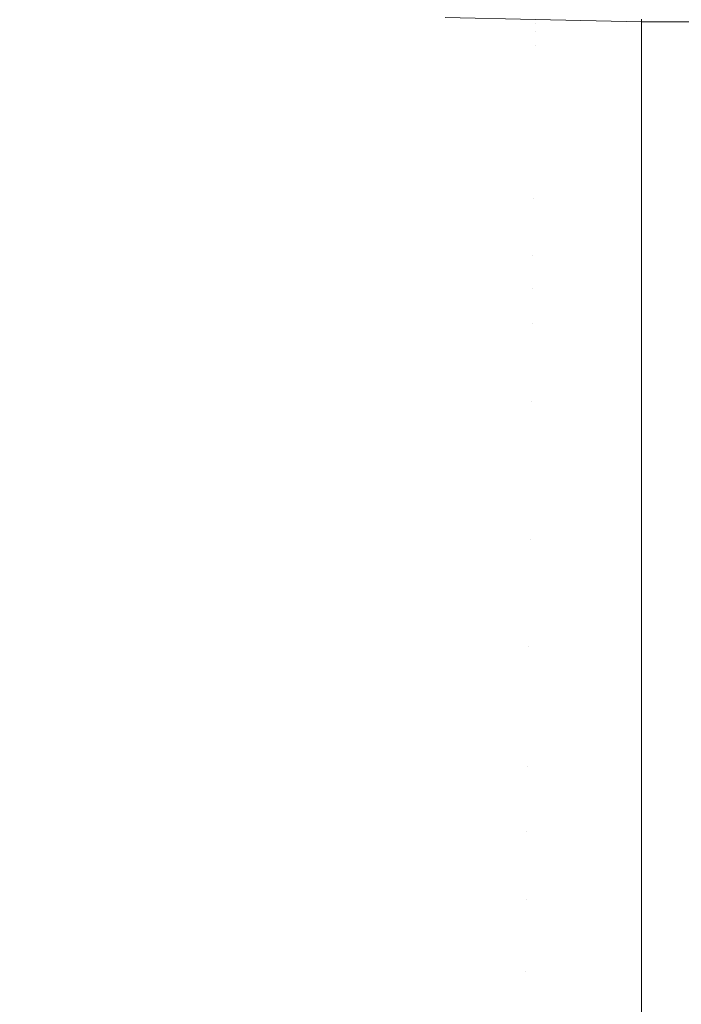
# Model space of a CAD drawing. Header units: centimetres. Extents: x -17.1 to 18.2, y 3.4 to 5.2.
# Tile 100 of 256: x -5.1112 to -5.0983, y 3.6811 to 3.7003. Entities that reach past the tile are written whole.
import ezdxf

# ---------------------------------------------------------------- set-up
doc = ezdxf.new("R2010")
doc.units = ezdxf.units.CM
doc.header["$LTSCALE"] = 2.54
doc.layers.add('Lucido design-1', color=7, linetype='Continuous')

# ---------------------------------------------------------------- blocks, each defined once
blk = doc.blocks.new('Gruppo-4-1')
at = {"color": 7, "linetype": 'Continuous', "lineweight": 9}
for points in [[(-17.020308, 5.100212, -1872.215514), (-17.020308, 3.500212, -1872.215514), (18.147234, 3.500212, -1872.215514), (18.147234, 5.100212, -1872.215514)], [(6.226033, 3.700212, -1872.915514), (-5.099108, 3.700212, -1872.915514), (-5.099108, 3.700212, -1872.715514), (6.226033, 3.700212, -1872.715514)]]:
    blk.add_3dface(points, dxfattribs=at)
for points, invisible_edges in [([(-5.109486, 3.699939, -1872.928788), (-5.111553, 3.700208, -1872.928788), (-5.111528, 3.700609, -1872.925326), (-5.109465, 3.70034, -1872.925326)], 15), ([(-5.109451, 3.700614, -1872.921959), (-5.107387, 3.700395, -1872.921959), (-5.107398, 3.700121, -1872.925326), (-5.109465, 3.70034, -1872.925326)], 15), ([(-5.10532, 3.700224, -1872.921959), (-5.107387, 3.700395, -1872.921959), (-5.10738, 3.700552, -1872.918688), (-5.105315, 3.700381, -1872.918688)], 15), ([(-5.109465, 3.70034, -1872.925326), (-5.107398, 3.700121, -1872.925326), (-5.107415, 3.699719, -1872.928788), (-5.109486, 3.699939, -1872.928788)], 15), ([(-5.105328, 3.69995, -1872.925326), (-5.107398, 3.700121, -1872.925326), (-5.107387, 3.700395, -1872.921959), (-5.10532, 3.700224, -1872.921959)], 15), ([(-5.105315, 3.700381, -1872.918688), (-5.103247, 3.700259, -1872.918688), (-5.10325, 3.700102, -1872.921959), (-5.10532, 3.700224, -1872.921959)], 15), ([(-5.101178, 3.700186, -1872.918688), (-5.103247, 3.700259, -1872.918688), (-5.102933, 3.700295, -1872.915514)], 11), ([(-5.102933, 3.700295, -1872.915514), (-5.101177, 3.700257, -1872.915514), (-5.101178, 3.700186, -1872.918688)], 10), ([(-5.109514, 3.6994, -1872.932342), (-5.111587, 3.699669, -1872.932342), (-5.111553, 3.700208, -1872.928788), (-5.109486, 3.699939, -1872.928788)], 15), ([(-5.105341, 3.699548, -1872.928788), (-5.107415, 3.699719, -1872.928788), (-5.107398, 3.700121, -1872.925326), (-5.105328, 3.69995, -1872.925326)], 15), ([(-5.10532, 3.700224, -1872.921959), (-5.10325, 3.700102, -1872.921959), (-5.103256, 3.699827, -1872.925326), (-5.105328, 3.69995, -1872.925326)], 15), ([(-5.101182, 3.699754, -1872.925326), (-5.103256, 3.699827, -1872.925326), (-5.10325, 3.700102, -1872.921959), (-5.101179, 3.700029, -1872.921959)], 15), ([(-5.101179, 3.700029, -1872.921959), (-5.10325, 3.700102, -1872.921959), (-5.103247, 3.700259, -1872.918688), (-5.101178, 3.700186, -1872.918688)], 15), ([(-5.099108, 3.700117, -1872.919876), (-5.101179, 3.700029, -1872.921959), (-5.101178, 3.700186, -1872.918688)], 11), ([(-5.101179, 3.700029, -1872.921959), (-5.099108, 3.700117, -1872.919876), (-5.099108, 3.699831, -1872.92423)], 9), ([(-5.101177, 3.700257, -1872.915514), (-5.099108, 3.700212, -1872.915514), (-5.099108, 3.700143, -1872.918687), (-5.101178, 3.700186, -1872.918688)], 12), ([(-5.101178, 3.700186, -1872.918688), (-5.099108, 3.700143, -1872.918687), (-5.099108, 3.700117, -1872.919876)], 9), ([(-5.099108, 3.70026, -1872.713295), (-5.099108, 3.700212, -1872.715514), (-5.101177, 3.700257, -1872.715514)], 8), ([(-5.101177, 3.700257, -1872.715514), (-5.099108, 3.700212, -1872.715514), (-5.099108, 3.700212, -1872.915514), (-5.101177, 3.700257, -1872.915514)], 8), ([(6.226033, 3.70026, -1872.713295), (6.226033, 3.700212, -1872.715514), (-5.099108, 3.700212, -1872.715514), (-5.099108, 3.70026, -1872.713295)], 8), ([(-5.099108, 3.700143, -1872.918687), (-5.099108, 3.700212, -1872.915514), (6.226033, 3.700212, -1872.915514), (6.226033, 3.700143, -1872.918687)], 8), ([(6.226033, 3.700143, -1872.918687), (6.226033, 3.700117, -1872.919876), (-5.099108, 3.700117, -1872.919876), (-5.099108, 3.700143, -1872.918687)], 10), ([(-5.099108, 3.700117, -1872.919876), (6.226033, 3.700117, -1872.919876), (6.226033, 3.699831, -1872.92423), (-5.099108, 3.699831, -1872.92423)], 5), ([(-5.109486, 3.699939, -1872.928788), (-5.107415, 3.699719, -1872.928788), (-5.107437, 3.699179, -1872.932342), (-5.109514, 3.6994, -1872.932342)], 15), ([(-5.105328, 3.69995, -1872.925326), (-5.103256, 3.699827, -1872.925326), (-5.103264, 3.699425, -1872.928788), (-5.105341, 3.699548, -1872.928788)], 15), ([(-5.099108, 3.699831, -1872.92423), (-5.101182, 3.699754, -1872.925326), (-5.101179, 3.700029, -1872.921959)], 11), ([(-5.105358, 3.699007, -1872.932342), (-5.107437, 3.699179, -1872.932342), (-5.107415, 3.699719, -1872.928788), (-5.105341, 3.699548, -1872.928788)], 15), ([(-5.101186, 3.699352, -1872.928788), (-5.103264, 3.699425, -1872.928788), (-5.103256, 3.699827, -1872.925326), (-5.101182, 3.699754, -1872.925326)], 15), ([(-5.099108, 3.699356, -1872.928567), (-5.101186, 3.699352, -1872.928788), (-5.101182, 3.699754, -1872.925326)], 11), ([(-5.101182, 3.699754, -1872.925326), (-5.099108, 3.699831, -1872.92423), (-5.099108, 3.699356, -1872.928567)], 9), ([(-5.099108, 3.699831, -1872.92423), (6.226033, 3.699831, -1872.92423), (6.226033, 3.699356, -1872.928567), (-5.099108, 3.699356, -1872.928567)], 5), ([(-5.111607, 3.699344, -1872.934153), (-5.111587, 3.699669, -1872.932342), (-5.109514, 3.6994, -1872.932342), (-5.109531, 3.699074, -1872.934153)], 15), ([(-5.105341, 3.699548, -1872.928788), (-5.103264, 3.699425, -1872.928788), (-5.103276, 3.698884, -1872.932342), (-5.105358, 3.699007, -1872.932342)], 15), ([(-5.109531, 3.699074, -1872.934153), (-5.10955, 3.69871, -1872.935985), (-5.11163, 3.698981, -1872.935985), (-5.111607, 3.699344, -1872.934153)], 15), ([(-5.109531, 3.699074, -1872.934153), (-5.109514, 3.6994, -1872.932342), (-5.107437, 3.699179, -1872.932342), (-5.107451, 3.698853, -1872.934153)], 15), ([(-5.101192, 3.69881, -1872.932342), (-5.103276, 3.698884, -1872.932342), (-5.103264, 3.699425, -1872.928788), (-5.101186, 3.699352, -1872.928788)], 15), ([(-5.101186, 3.699352, -1872.928788), (-5.099108, 3.699356, -1872.928567), (-5.099108, 3.698693, -1872.932879), (-5.101192, 3.69881, -1872.932342)], 13), ([(-5.099108, 3.699356, -1872.928567), (6.226033, 3.699356, -1872.928567), (6.226033, 3.698693, -1872.932879), (-5.099108, 3.698693, -1872.932879)], 5), ([(-5.107451, 3.698853, -1872.934153), (-5.107437, 3.699179, -1872.932342), (-5.105358, 3.699007, -1872.932342), (-5.105368, 3.698681, -1872.934153)], 15), ([(-5.111655, 3.698577, -1872.937837), (-5.11163, 3.698981, -1872.935985), (-5.10955, 3.69871, -1872.935985), (-5.109571, 3.698306, -1872.937837)], 15), ([(-5.107451, 3.698853, -1872.934153), (-5.107466, 3.698489, -1872.935985), (-5.10955, 3.69871, -1872.935985), (-5.109531, 3.699074, -1872.934153)], 15), ([(-5.105368, 3.698681, -1872.934153), (-5.105358, 3.699007, -1872.932342), (-5.103276, 3.698884, -1872.932342), (-5.103282, 3.698558, -1872.934153)], 15), ([(-5.105368, 3.698681, -1872.934153), (-5.105379, 3.698316, -1872.935985), (-5.107466, 3.698489, -1872.935985), (-5.107451, 3.698853, -1872.934153)], 15), ([(-5.103282, 3.698558, -1872.934153), (-5.103276, 3.698884, -1872.932342), (-5.101192, 3.69881, -1872.932342), (-5.101195, 3.698484, -1872.934153)], 15), ([(-5.101195, 3.698484, -1872.934153), (-5.101192, 3.69881, -1872.932342), (-5.099108, 3.698693, -1872.932879)], 11), ([(-5.109571, 3.698306, -1872.937837), (-5.109594, 3.697859, -1872.939711), (-5.111683, 3.698131, -1872.939711), (-5.111655, 3.698577, -1872.937837)], 15), ([(-5.109571, 3.698306, -1872.937837), (-5.10955, 3.69871, -1872.935985), (-5.107466, 3.698489, -1872.935985), (-5.107483, 3.698084, -1872.937837)], 15), ([(-5.103282, 3.698558, -1872.934153), (-5.10329, 3.698193, -1872.935985), (-5.105379, 3.698316, -1872.935985), (-5.105368, 3.698681, -1872.934153)], 15), ([(-5.101195, 3.698484, -1872.934153), (-5.101199, 3.698119, -1872.935985), (-5.10329, 3.698193, -1872.935985), (-5.103282, 3.698558, -1872.934153)], 15), ([(-5.099108, 3.698693, -1872.932879), (-5.099108, 3.697842, -1872.937158), (-5.101199, 3.698119, -1872.935985), (-5.101195, 3.698484, -1872.934153)], 14), ([(-5.099108, 3.698693, -1872.932879), (6.226033, 3.698693, -1872.932879), (6.226033, 3.697842, -1872.937158), (-5.099108, 3.697842, -1872.937158)], 5), ([(-5.107483, 3.698084, -1872.937837), (-5.107466, 3.698489, -1872.935985), (-5.105379, 3.698316, -1872.935985), (-5.105392, 3.697911, -1872.937837)], 15), ([(-5.107483, 3.698084, -1872.937837), (-5.107501, 3.697637, -1872.939711), (-5.109594, 3.697859, -1872.939711), (-5.109571, 3.698306, -1872.937837)], 15), ([(-5.105392, 3.697911, -1872.937837), (-5.105379, 3.698316, -1872.935985), (-5.10329, 3.698193, -1872.935985), (-5.103298, 3.697787, -1872.937837)], 15), ([(-5.103298, 3.697787, -1872.937837), (-5.10329, 3.698193, -1872.935985), (-5.101199, 3.698119, -1872.935985), (-5.101203, 3.697713, -1872.937837)], 15), ([(-5.111713, 3.697641, -1872.941603), (-5.111683, 3.698131, -1872.939711), (-5.109594, 3.697859, -1872.939711), (-5.109619, 3.697369, -1872.941603)], 15), ([(-5.105392, 3.697911, -1872.937837), (-5.105405, 3.697463, -1872.939711), (-5.107501, 3.697637, -1872.939711), (-5.107483, 3.698084, -1872.937837)], 15), ([(-5.101203, 3.697713, -1872.937837), (-5.101199, 3.698119, -1872.935985), (-5.099108, 3.697842, -1872.937158)], 11), ([(-5.109619, 3.697369, -1872.941603), (-5.109594, 3.697859, -1872.939711), (-5.107501, 3.697637, -1872.939711), (-5.107521, 3.697146, -1872.941603)], 15), ([(-5.103298, 3.697787, -1872.937837), (-5.103308, 3.69734, -1872.939711), (-5.105405, 3.697463, -1872.939711), (-5.105392, 3.697911, -1872.937837)], 15), ([(-5.101203, 3.697713, -1872.937837), (-5.101208, 3.697265, -1872.939711), (-5.103308, 3.69734, -1872.939711), (-5.103298, 3.697787, -1872.937837)], 15), ([(-5.099108, 3.697842, -1872.937158), (-5.099108, 3.696805, -1872.941396), (-5.101208, 3.697265, -1872.939711), (-5.101203, 3.697713, -1872.937837)], 14), ([(-5.099108, 3.697842, -1872.937158), (6.226033, 3.697842, -1872.937158), (6.226033, 3.696805, -1872.941396), (-5.099108, 3.696805, -1872.941396)], 5), ([(-5.109619, 3.697369, -1872.941603), (-5.109647, 3.696834, -1872.943514), (-5.111746, 3.697107, -1872.943514), (-5.111713, 3.697641, -1872.941603)], 15), ([(-5.107521, 3.697146, -1872.941603), (-5.107501, 3.697637, -1872.939711), (-5.105405, 3.697463, -1872.939711), (-5.105421, 3.696972, -1872.941603)], 15), ([(-5.105421, 3.696972, -1872.941603), (-5.105405, 3.697463, -1872.939711), (-5.103308, 3.69734, -1872.939711), (-5.103318, 3.696848, -1872.941603)], 15), ([(-5.107521, 3.697146, -1872.941603), (-5.107544, 3.69661, -1872.943514), (-5.109647, 3.696834, -1872.943514), (-5.109619, 3.697369, -1872.941603)], 15), ([(-5.103318, 3.696848, -1872.941603), (-5.103308, 3.69734, -1872.939711), (-5.101208, 3.697265, -1872.939711), (-5.101213, 3.696774, -1872.941603)], 15), ([(-5.101213, 3.696774, -1872.941603), (-5.101208, 3.697265, -1872.939711), (-5.099108, 3.696805, -1872.941396)], 11), ([(-5.111782, 3.696525, -1872.945443), (-5.111746, 3.697107, -1872.943514), (-5.109647, 3.696834, -1872.943514), (-5.109677, 3.696252, -1872.945443)], 15), ([(-5.105421, 3.696972, -1872.941603), (-5.105437, 3.696436, -1872.943514), (-5.107544, 3.69661, -1872.943514), (-5.107521, 3.697146, -1872.941603)], 15), ([(-5.109677, 3.696252, -1872.945443), (-5.109647, 3.696834, -1872.943514), (-5.107544, 3.69661, -1872.943514), (-5.107568, 3.696028, -1872.945443)], 15), ([(-5.103318, 3.696848, -1872.941603), (-5.103329, 3.696312, -1872.943514), (-5.105437, 3.696436, -1872.943514), (-5.105421, 3.696972, -1872.941603)], 15), ([(-5.101213, 3.696774, -1872.941603), (-5.101219, 3.696237, -1872.943514), (-5.103329, 3.696312, -1872.943514), (-5.103318, 3.696848, -1872.941603)], 15), ([(-5.099108, 3.696189, -1872.943507), (-5.101219, 3.696237, -1872.943514), (-5.101213, 3.696774, -1872.941603)], 11), ([(-5.101213, 3.696774, -1872.941603), (-5.099108, 3.696805, -1872.941396), (-5.099108, 3.696189, -1872.943507)], 9), ([(-5.099108, 3.696189, -1872.943507), (-5.099108, 3.696805, -1872.941396), (6.226033, 3.696805, -1872.941396), (6.226033, 3.696189, -1872.943507)], 10), ([(-5.109677, 3.696252, -1872.945443), (-5.10971, 3.695622, -1872.947388), (-5.111822, 3.695896, -1872.947388), (-5.111782, 3.696525, -1872.945443)], 15), ([(-5.107568, 3.696028, -1872.945443), (-5.107544, 3.69661, -1872.943514), (-5.105437, 3.696436, -1872.943514), (-5.105456, 3.695853, -1872.945443)], 15), ([(-5.105456, 3.695853, -1872.945443), (-5.105437, 3.696436, -1872.943514), (-5.103329, 3.696312, -1872.943514), (-5.103341, 3.695728, -1872.945443)], 15), ([(-5.107568, 3.696028, -1872.945443), (-5.107594, 3.695397, -1872.947388), (-5.10971, 3.695622, -1872.947388), (-5.109677, 3.696252, -1872.945443)], 15), ([(-5.103341, 3.695728, -1872.945443), (-5.103329, 3.696312, -1872.943514), (-5.101219, 3.696237, -1872.943514), (-5.101225, 3.695653, -1872.945443)], 15), ([(-5.101225, 3.695653, -1872.945443), (-5.101219, 3.696237, -1872.943514), (-5.099108, 3.696189, -1872.943507)], 11), ([(-5.099108, 3.696189, -1872.943507), (-5.099108, 3.695584, -1872.945585), (-5.101225, 3.695653, -1872.945443)], 10), ([(6.226033, 3.696189, -1872.943507), (6.226033, 3.695584, -1872.945585), (-5.099108, 3.695584, -1872.945585), (-5.099108, 3.696189, -1872.943507)], 10), ([(-5.111864, 3.695217, -1872.949348), (-5.111822, 3.695896, -1872.947388), (-5.10971, 3.695622, -1872.947388), (-5.109745, 3.694942, -1872.949348)], 15), ([(-5.105456, 3.695853, -1872.945443), (-5.105475, 3.695222, -1872.947388), (-5.107594, 3.695397, -1872.947388), (-5.107568, 3.696028, -1872.945443)], 15), ([(-5.103341, 3.695728, -1872.945443), (-5.103354, 3.695096, -1872.947388), (-5.105475, 3.695222, -1872.947388), (-5.105456, 3.695853, -1872.945443)], 15), ([(-5.101225, 3.695653, -1872.945443), (-5.101231, 3.695021, -1872.947388), (-5.103354, 3.695096, -1872.947388), (-5.103341, 3.695728, -1872.945443)], 15), ([(-5.109745, 3.694942, -1872.949348), (-5.10971, 3.695622, -1872.947388), (-5.107594, 3.695397, -1872.947388), (-5.107622, 3.694716, -1872.949348)], 15), ([(-5.099108, 3.695584, -1872.945585), (-5.101231, 3.695021, -1872.947388), (-5.101225, 3.695653, -1872.945443)], 11), ([(-5.101231, 3.695021, -1872.947388), (-5.099108, 3.695584, -1872.945585), (-5.099108, 3.694181, -1872.949716)], 9), ([(-5.099108, 3.695584, -1872.945585), (6.226033, 3.695584, -1872.945585), (6.226033, 3.694181, -1872.949716), (-5.099108, 3.694181, -1872.949716)], 5), ([(-5.107622, 3.694716, -1872.949348), (-5.107594, 3.695397, -1872.947388), (-5.105475, 3.695222, -1872.947388), (-5.105496, 3.69454, -1872.949348)], 15), ([(-5.109745, 3.694942, -1872.949348), (-5.109783, 3.69421, -1872.951323), (-5.111909, 3.694487, -1872.951323), (-5.111864, 3.695217, -1872.949348)], 15), ([(-5.105496, 3.69454, -1872.949348), (-5.105475, 3.695222, -1872.947388), (-5.103354, 3.695096, -1872.947388), (-5.103368, 3.694415, -1872.949348)], 15), ([(-5.103368, 3.694415, -1872.949348), (-5.103354, 3.695096, -1872.947388), (-5.101231, 3.695021, -1872.947388), (-5.101238, 3.694339, -1872.949348)], 15), ([(-5.107622, 3.694716, -1872.949348), (-5.107653, 3.693984, -1872.951323), (-5.109783, 3.69421, -1872.951323), (-5.109745, 3.694942, -1872.949348)], 15), ([(-5.099108, 3.694181, -1872.949716), (-5.101238, 3.694339, -1872.949348), (-5.101231, 3.695021, -1872.947388)], 11), ([(-5.105496, 3.69454, -1872.949348), (-5.105519, 3.693808, -1872.951323), (-5.107653, 3.693984, -1872.951323), (-5.107622, 3.694716, -1872.949348)], 15), ([(-5.103368, 3.694415, -1872.949348), (-5.103383, 3.693682, -1872.951323), (-5.105519, 3.693808, -1872.951323), (-5.105496, 3.69454, -1872.949348)], 15), ([(-5.111958, 3.693704, -1872.953311), (-5.111909, 3.694487, -1872.951323), (-5.109783, 3.69421, -1872.951323), (-5.109823, 3.693426, -1872.953311)], 15), ([(-5.101238, 3.694339, -1872.949348), (-5.101246, 3.693606, -1872.951323), (-5.103383, 3.693682, -1872.951323), (-5.103368, 3.694415, -1872.949348)], 15), ([(-5.099108, 3.694181, -1872.949716), (-5.101246, 3.693606, -1872.951323), (-5.101238, 3.694339, -1872.949348)], 11), ([(-5.109823, 3.693426, -1872.953311), (-5.109783, 3.69421, -1872.951323), (-5.107653, 3.693984, -1872.951323), (-5.107685, 3.693199, -1872.953311)], 15), ([(-5.101254, 3.692819, -1872.953311), (-5.101246, 3.693606, -1872.951323), (-5.099108, 3.694181, -1872.949716), (-5.099108, 3.6926, -1872.953782)], 11), ([(-5.099108, 3.694181, -1872.949716), (6.226033, 3.694181, -1872.949716), (6.226033, 3.6926, -1872.953782), (-5.099108, 3.6926, -1872.953782)], 5), ([(-5.107685, 3.693199, -1872.953311), (-5.107653, 3.693984, -1872.951323), (-5.105519, 3.693808, -1872.951323), (-5.105543, 3.693022, -1872.953311)], 15), ([(-5.105543, 3.693022, -1872.953311), (-5.105519, 3.693808, -1872.951323), (-5.103383, 3.693682, -1872.951323), (-5.1034, 3.692895, -1872.953311)], 15), ([(-5.109823, 3.693426, -1872.953311), (-5.109867, 3.692587, -1872.955309), (-5.11201, 3.692866, -1872.955309), (-5.111958, 3.693704, -1872.953311)], 15), ([(-5.1034, 3.692895, -1872.953311), (-5.103383, 3.693682, -1872.951323), (-5.101246, 3.693606, -1872.951323), (-5.101254, 3.692819, -1872.953311)], 15), ([(-5.107685, 3.693199, -1872.953311), (-5.10772, 3.692359, -1872.955309), (-5.109867, 3.692587, -1872.955309), (-5.109823, 3.693426, -1872.953311)], 15), ([(-5.105543, 3.693022, -1872.953311), (-5.10557, 3.692181, -1872.955309), (-5.10772, 3.692359, -1872.955309), (-5.107685, 3.693199, -1872.953311)], 15), ([(-5.1034, 3.692895, -1872.953311), (-5.103417, 3.692054, -1872.955309), (-5.10557, 3.692181, -1872.955309), (-5.105543, 3.693022, -1872.953311)], 15), ([(-5.109913, 3.691692, -1872.957318), (-5.112066, 3.691972, -1872.957318), (-5.11201, 3.692866, -1872.955309), (-5.109867, 3.692587, -1872.955309)], 15), ([(-5.101254, 3.692819, -1872.953311), (-5.101263, 3.691978, -1872.955309), (-5.103417, 3.692054, -1872.955309), (-5.1034, 3.692895, -1872.953311)], 15), ([(-5.099108, 3.6926, -1872.953782), (-5.101263, 3.691978, -1872.955309), (-5.101254, 3.692819, -1872.953311)], 11), ([(-5.101263, 3.691978, -1872.955309), (-5.099108, 3.6926, -1872.953782), (-5.099108, 3.690843, -1872.957776), (-5.101272, 3.691081, -1872.957318)], 13), ([(-5.099108, 3.690843, -1872.957776), (-5.099108, 3.6926, -1872.953782), (6.226033, 3.6926, -1872.953782), (6.226033, 3.691932, -1872.9553)], 10), ([(-5.109867, 3.692587, -1872.955309), (-5.10772, 3.692359, -1872.955309), (-5.107757, 3.691463, -1872.957318), (-5.109913, 3.691692, -1872.957318)], 15), ([(-5.105597, 3.691285, -1872.957318), (-5.107757, 3.691463, -1872.957318), (-5.10772, 3.692359, -1872.955309), (-5.10557, 3.692181, -1872.955309)], 15), ([(-5.10557, 3.692181, -1872.955309), (-5.103417, 3.692054, -1872.955309), (-5.103436, 3.691157, -1872.957318), (-5.105597, 3.691285, -1872.957318)], 15), ([(-5.101272, 3.691081, -1872.957318), (-5.103436, 3.691157, -1872.957318), (-5.103417, 3.692054, -1872.955309), (-5.101263, 3.691978, -1872.955309)], 15), ([(-5.109963, 3.69074, -1872.959334), (-5.112125, 3.691021, -1872.959334), (-5.112066, 3.691972, -1872.957318), (-5.109913, 3.691692, -1872.957318)], 15), ([(-5.099108, 3.690843, -1872.957776), (6.226033, 3.691932, -1872.9553), (6.226033, 3.691491, -1872.956303)], 9), ([(-5.109913, 3.691692, -1872.957318), (-5.107757, 3.691463, -1872.957318), (-5.107796, 3.69051, -1872.959334), (-5.109963, 3.69074, -1872.959334)], 15), ([(-5.105627, 3.69033, -1872.959334), (-5.107796, 3.69051, -1872.959334), (-5.107757, 3.691463, -1872.957318), (-5.105597, 3.691285, -1872.957318)], 15), ([(6.226033, 3.691491, -1872.956303), (6.226033, 3.690843, -1872.957776), (-5.099108, 3.690843, -1872.957776)], 10), ([(-5.105597, 3.691285, -1872.957318), (-5.103436, 3.691157, -1872.957318), (-5.103455, 3.690202, -1872.959334), (-5.105627, 3.69033, -1872.959334)], 15), ([(-5.101282, 3.690125, -1872.959334), (-5.103455, 3.690202, -1872.959334), (-5.103436, 3.691157, -1872.957318), (-5.101272, 3.691081, -1872.957318)], 15), ([(-5.101272, 3.691081, -1872.957318), (-5.099108, 3.690843, -1872.957776), (-5.101282, 3.690125, -1872.959334)], 11), ([(-5.110015, 3.689728, -1872.961357), (-5.112188, 3.690011, -1872.961357), (-5.112125, 3.691021, -1872.959334), (-5.109963, 3.69074, -1872.959334)], 15), ([(-5.109963, 3.69074, -1872.959334), (-5.107796, 3.69051, -1872.959334), (-5.107838, 3.689497, -1872.961357), (-5.110015, 3.689728, -1872.961357)], 15), ([(-5.101282, 3.690125, -1872.959334), (-5.099108, 3.690843, -1872.957776), (-5.099108, 3.688913, -1872.961689)], 9), ([(-5.099108, 3.688913, -1872.961689), (-5.099108, 3.690843, -1872.957776), (6.226033, 3.690843, -1872.957776), (6.226033, 3.690079, -1872.959324)], 10), ([(-5.105659, 3.689317, -1872.961357), (-5.107838, 3.689497, -1872.961357), (-5.107796, 3.69051, -1872.959334), (-5.105627, 3.69033, -1872.959334)], 15), ([(-5.105627, 3.69033, -1872.959334), (-5.103455, 3.690202, -1872.959334), (-5.103476, 3.689188, -1872.961357), (-5.105659, 3.689317, -1872.961357)], 15), ([(-5.101292, 3.689111, -1872.961357), (-5.103476, 3.689188, -1872.961357), (-5.103455, 3.690202, -1872.959334), (-5.101282, 3.690125, -1872.959334)], 15), ([(-5.099108, 3.688913, -1872.961689), (-5.101292, 3.689111, -1872.961357), (-5.101282, 3.690125, -1872.959334)], 11), ([(-5.110071, 3.688656, -1872.963384), (-5.112254, 3.68894, -1872.963384), (-5.112188, 3.690011, -1872.961357), (-5.110015, 3.689728, -1872.961357)], 15), ([(-5.099108, 3.688913, -1872.961689), (6.226033, 3.690079, -1872.959324), (6.226033, 3.689581, -1872.960335)], 9), ([(-5.110015, 3.689728, -1872.961357), (-5.107838, 3.689497, -1872.961357), (-5.107883, 3.688424, -1872.963384), (-5.110071, 3.688656, -1872.963384)], 15), ([(6.226033, 3.689581, -1872.960335), (6.226033, 3.689078, -1872.961354), (-5.099108, 3.688913, -1872.961689)], 10), ([(-5.105692, 3.688243, -1872.963384), (-5.107883, 3.688424, -1872.963384), (-5.107838, 3.689497, -1872.961357), (-5.105659, 3.689317, -1872.961357)], 15), ([(-5.105659, 3.689317, -1872.961357), (-5.103476, 3.689188, -1872.961357), (-5.103499, 3.688113, -1872.963384), (-5.105692, 3.688243, -1872.963384)], 15), ([(-5.101304, 3.688036, -1872.963384), (-5.103499, 3.688113, -1872.963384), (-5.103476, 3.689188, -1872.961357), (-5.101292, 3.689111, -1872.961357)], 15), ([(-5.101292, 3.689111, -1872.961357), (-5.099108, 3.688913, -1872.961689), (-5.101304, 3.688036, -1872.963384)], 11), ([(6.226033, 3.689078, -1872.961354), (6.226033, 3.688913, -1872.961689), (-5.099108, 3.688913, -1872.961689)], 10), ([(-5.110129, 3.687523, -1872.965413), (-5.112325, 3.687808, -1872.965413), (-5.112254, 3.68894, -1872.963384), (-5.110071, 3.688656, -1872.963384)], 15), ([(-5.101304, 3.688036, -1872.963384), (-5.099108, 3.688913, -1872.961689), (-5.099108, 3.686815, -1872.965514)], 9), ([(-5.099108, 3.686815, -1872.965514), (-5.099108, 3.688913, -1872.961689), (6.226033, 3.688913, -1872.961689), (6.226033, 3.687989, -1872.963373)], 10), ([(-5.110071, 3.688656, -1872.963384), (-5.107883, 3.688424, -1872.963384), (-5.10793, 3.687289, -1872.965413), (-5.110129, 3.687523, -1872.965413)], 15), ([(-5.105727, 3.687107, -1872.965413), (-5.10793, 3.687289, -1872.965413), (-5.107883, 3.688424, -1872.963384), (-5.105692, 3.688243, -1872.963384)], 15), ([(-5.105692, 3.688243, -1872.963384), (-5.103499, 3.688113, -1872.963384), (-5.103522, 3.686977, -1872.965413), (-5.105727, 3.687107, -1872.965413)], 15), ([(-5.101315, 3.686899, -1872.965413), (-5.103522, 3.686977, -1872.965413), (-5.103499, 3.688113, -1872.963384), (-5.101304, 3.688036, -1872.963384)], 15), ([(-5.099108, 3.686815, -1872.965514), (-5.101315, 3.686899, -1872.965413), (-5.101304, 3.688036, -1872.963384)], 11), ([(-5.099108, 3.686815, -1872.965514), (6.226033, 3.687989, -1872.963373), (6.226033, 3.687432, -1872.964389)], 9), ([(-5.110191, 3.686326, -1872.967443), (-5.112399, 3.686613, -1872.967443), (-5.112325, 3.687808, -1872.965413), (-5.110129, 3.687523, -1872.965413)], 15), ([(-5.110129, 3.687523, -1872.965413), (-5.10793, 3.687289, -1872.965413), (-5.10798, 3.686091, -1872.967443), (-5.110191, 3.686326, -1872.967443)], 15), ([(6.226033, 3.687432, -1872.964389), (6.226033, 3.686815, -1872.965514), (-5.099108, 3.686815, -1872.965514)], 10), ([(-5.105764, 3.685908, -1872.967443), (-5.10798, 3.686091, -1872.967443), (-5.10793, 3.687289, -1872.965413), (-5.105727, 3.687107, -1872.965413)], 15), ([(-5.105727, 3.687107, -1872.965413), (-5.103522, 3.686977, -1872.965413), (-5.103547, 3.685777, -1872.967443), (-5.105764, 3.685908, -1872.967443)], 15), ([(-5.101328, 3.685698, -1872.967443), (-5.103547, 3.685777, -1872.967443), (-5.103522, 3.686977, -1872.965413), (-5.101315, 3.686899, -1872.965413)], 15), ([(-5.101328, 3.685698, -1872.967443), (-5.101315, 3.686899, -1872.965413), (-5.099108, 3.686815, -1872.965514)], 11), ([(-5.099108, 3.686815, -1872.965514), (-5.099108, 3.684551, -1872.969244), (-5.101328, 3.685698, -1872.967443)], 10), ([(-5.099108, 3.684551, -1872.969244), (-5.099108, 3.686815, -1872.965514), (6.226033, 3.686815, -1872.965514), (6.226033, 3.685652, -1872.96743)], 10), ([(-5.110257, 3.685064, -1872.96947), (-5.112478, 3.685353, -1872.96947), (-5.112399, 3.686613, -1872.967443), (-5.110191, 3.686326, -1872.967443)], 15), ([(-5.110191, 3.686326, -1872.967443), (-5.10798, 3.686091, -1872.967443), (-5.108032, 3.684828, -1872.96947), (-5.110257, 3.685064, -1872.96947)], 15), ([(-5.105804, 3.684644, -1872.96947), (-5.108032, 3.684828, -1872.96947), (-5.10798, 3.686091, -1872.967443), (-5.105764, 3.685908, -1872.967443)], 15), ([(-5.105764, 3.685908, -1872.967443), (-5.103547, 3.685777, -1872.967443), (-5.103573, 3.684512, -1872.96947), (-5.105804, 3.684644, -1872.96947)], 15), ([(-5.101341, 3.684433, -1872.96947), (-5.103573, 3.684512, -1872.96947), (-5.103547, 3.685777, -1872.967443), (-5.101328, 3.685698, -1872.967443)], 15), ([(-5.101328, 3.685698, -1872.967443), (-5.099108, 3.684551, -1872.969244), (-5.101341, 3.684433, -1872.96947)], 11), ([(6.226033, 3.685652, -1872.96743), (6.226033, 3.684551, -1872.969244), (-5.099108, 3.684551, -1872.969244)], 10), ([(-5.110326, 3.683737, -1872.971493), (-5.11256, 3.684028, -1872.971493), (-5.112478, 3.685353, -1872.96947), (-5.110257, 3.685064, -1872.96947)], 15), ([(-5.110257, 3.685064, -1872.96947), (-5.108032, 3.684828, -1872.96947), (-5.108087, 3.683499, -1872.971493), (-5.110326, 3.683737, -1872.971493)], 15), ([(-5.105845, 3.683314, -1872.971493), (-5.108087, 3.683499, -1872.971493), (-5.108032, 3.684828, -1872.96947), (-5.105804, 3.684644, -1872.96947)], 15), ([(-5.105804, 3.684644, -1872.96947), (-5.103573, 3.684512, -1872.96947), (-5.103601, 3.683182, -1872.971493), (-5.105845, 3.683314, -1872.971493)], 15), ([(-5.099108, 3.684551, -1872.969244), (-5.099108, 3.682127, -1872.972872), (-5.101355, 3.683102, -1872.971493)], 10), ([(-5.101355, 3.683102, -1872.971493), (-5.101341, 3.684433, -1872.96947), (-5.099108, 3.684551, -1872.969244)], 11), ([(-5.099108, 3.682127, -1872.972872), (-5.099108, 3.684551, -1872.969244), (6.226033, 3.684551, -1872.969244), (6.226033, 3.683732, -1872.97047)], 10), ([(-5.101355, 3.683102, -1872.971493), (-5.103601, 3.683182, -1872.971493), (-5.103573, 3.684512, -1872.96947), (-5.101341, 3.684433, -1872.96947)], 15), ([(-5.110398, 3.682344, -1872.973508), (-5.112647, 3.682636, -1872.973508), (-5.11256, 3.684028, -1872.971493), (-5.110326, 3.683737, -1872.971493)], 15), ([(-5.110326, 3.683737, -1872.971493), (-5.108087, 3.683499, -1872.971493), (-5.108145, 3.682104, -1872.973508), (-5.110398, 3.682344, -1872.973508)], 15), ([(-5.099108, 3.682127, -1872.972872), (6.226033, 3.683732, -1872.97047), (6.226033, 3.683057, -1872.97148)], 9), ([(-5.105888, 3.681918, -1872.973508), (-5.108145, 3.682104, -1872.973508), (-5.108087, 3.683499, -1872.971493), (-5.105845, 3.683314, -1872.971493)], 15), ([(-5.105845, 3.683314, -1872.971493), (-5.103601, 3.683182, -1872.971493), (-5.10363, 3.681784, -1872.973508), (-5.105888, 3.681918, -1872.973508)], 15), ([(-5.101369, 3.681704, -1872.973508), (-5.10363, 3.681784, -1872.973508), (-5.103601, 3.683182, -1872.971493), (-5.101355, 3.683102, -1872.971493)], 15), ([(-5.101355, 3.683102, -1872.971493), (-5.099108, 3.682127, -1872.972872), (-5.101369, 3.681704, -1872.973508)], 11), ([(6.226033, 3.683057, -1872.97148), (6.226033, 3.682127, -1872.972872), (-5.099108, 3.682127, -1872.972872)], 10), ([(-5.110473, 3.680882, -1872.975514), (-5.112738, 3.681177, -1872.975514), (-5.112647, 3.682636, -1872.973508), (-5.110398, 3.682344, -1872.973508)], 15), ([(-5.110398, 3.682344, -1872.973508), (-5.108145, 3.682104, -1872.973508), (-5.108205, 3.680641, -1872.975514), (-5.110473, 3.680882, -1872.975514)], 15), ([(-5.105934, 3.680454, -1872.975514), (-5.108205, 3.680641, -1872.975514), (-5.108145, 3.682104, -1872.973508), (-5.105888, 3.681918, -1872.973508)], 15), ([(-5.101369, 3.681704, -1872.973508), (-5.099108, 3.682127, -1872.972872), (-5.099108, 3.680198, -1872.975503), (-5.101384, 3.680239, -1872.975514)], 13), ([(-5.099108, 3.680198, -1872.975503), (-5.099108, 3.682127, -1872.972872), (6.226033, 3.682127, -1872.972872), (6.226033, 3.680934, -1872.974499)], 10), ([(-5.105888, 3.681918, -1872.973508), (-5.10363, 3.681784, -1872.973508), (-5.10366, 3.680319, -1872.975514), (-5.105934, 3.680454, -1872.975514)], 15), ([(-5.101384, 3.680239, -1872.975514), (-5.10366, 3.680319, -1872.975514), (-5.10363, 3.681784, -1872.973508), (-5.101369, 3.681704, -1872.973508)], 15), ([(-5.112785, 3.680421, -1872.976512), (-5.112738, 3.681177, -1872.975514), (-5.110473, 3.680882, -1872.975514)], 11)]:
    blk.add_3dface(points, dxfattribs=dict(at, invisible_edges=invisible_edges))
blk = doc.blocks.new('Gruppo-5-1')
at = {"color": 7}
blk.add_blockref('Gruppo-4-1', (0, 0), dxfattribs=at)

msp = doc.modelspace()

# ---------------------------------------------------------------- block references
at = {"layer": 'Lucido design-1', "color": 7}
msp.add_blockref('Gruppo-5-1', (0, 0), dxfattribs=at)

doc.saveas('drawing.dxf')
